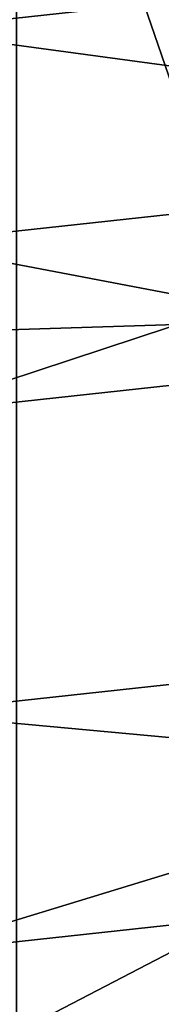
# Model space of a CAD drawing. Header units: millimetres. Extents: x -4.88 to 4.89, y -4.29 to 5.48.
# Tile 167 of 256: x 0.0066 to 0.01151, y -0.55097 to -0.51688. Entities that reach past the tile are written whole.
import ezdxf

# ---------------------------------------------------------------- set-up
doc = ezdxf.new("R2010")
doc.units = ezdxf.units.MM
doc.layers.get('0').update_dxf_attribs({"true_color": 0x5890e1})

msp = doc.modelspace()

# ---------------------------------------------------------------- meshes
at = {"color": 206, "true_color": 0x6c0888}
mesh = msp.add_polyface(dxfattribs=at)
corners = [(0.00648951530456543, -4.030397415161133, 63.11192321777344), (0.006489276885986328, 0.2801019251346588, 63.11192321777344), (0.02621603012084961, 0.2807217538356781, 63.11192321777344), (0.006489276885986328, 0.2801022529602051, 63.64631652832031), (0.02621603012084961, 0.2807220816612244, 63.64631652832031), (0.2895300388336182, -3.90453314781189, 63.62292098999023), (0.2968742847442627, -4.0212721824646, 63.11192321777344), (0.04586458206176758, 0.2825793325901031, 63.11192321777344), (0.04586482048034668, 0.2825796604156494, 63.64631652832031), (0.5714540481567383, -3.877883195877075, 63.62292098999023), (0.5861139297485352, -3.993930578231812, 63.11192321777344), (0.06535840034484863, 0.2856664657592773, 63.11192321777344), (0.06535840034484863, 0.2856667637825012, 63.64631652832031), (0.8511476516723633, -3.833584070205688, 63.62292098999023), (0.8730654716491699, -3.948482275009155, 63.11192321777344), (0.08461928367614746, 0.2899720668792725, 63.11192321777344), (0.08461928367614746, 0.2899720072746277, 63.64631652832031), (1.127508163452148, -3.77181077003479, 63.62292098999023), (1.156597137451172, -3.88510537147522, 63.11192321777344), (0.103571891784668, 0.2954781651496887, 63.11192321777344), (0.1035721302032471, 0.2954782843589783, 63.64631652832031), (0.1221413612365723, 0.3021639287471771, 63.64631652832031), (0.1221413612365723, 0.3021638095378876, 63.11192321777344), (0.1402542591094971, 0.3100021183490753, 63.64631652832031), (0.1402542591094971, 0.3100019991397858, 63.11192321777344), (0.1578400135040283, 0.3189620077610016, 63.64631652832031), (0.1578395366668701, 0.3189618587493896, 63.11192321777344), (0.174828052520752, 0.3290086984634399, 63.64631652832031), (0.174828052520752, 0.3290085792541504, 63.11192321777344), (0.1911506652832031, 0.3401019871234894, 63.64631271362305), (0.1911506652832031, 0.3401018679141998, 63.11192321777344), (0.2067456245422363, 0.352198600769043, 63.64631652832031), (0.2067456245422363, 0.3521984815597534, 63.11192321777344), (0.2215499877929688, 0.3652504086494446, 63.64631652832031), (0.2215499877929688, 0.365250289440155, 63.11192321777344), (0.2355067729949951, 0.3792060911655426, 63.64631652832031), (0.2355062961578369, 0.3792060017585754, 63.11192321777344), (0.248558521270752, 0.3940104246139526, 63.64631652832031), (0.2485580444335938, 0.3940103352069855, 63.11192321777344), (0.2606544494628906, 0.4096050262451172, 63.64631652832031), (0.2606544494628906, 0.4096049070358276, 63.11192321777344), (0.2717475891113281, 0.4259287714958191, 63.64631652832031), (0.2717475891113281, 0.4259286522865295, 63.11192321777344), (0.2817950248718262, 0.4429164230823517, 63.64631652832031), (0.2817947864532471, 0.4429164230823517, 63.11192321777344), (0.290755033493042, 0.4605017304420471, 63.64631652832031), (0.290755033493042, 0.4605016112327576, 63.11192321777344), (0.298593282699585, 0.4786148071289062, 63.64631652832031), (0.298593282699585, 0.4786147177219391, 63.11192321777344), (0.3052785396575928, 0.4971842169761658, 63.64631652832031), (0.3052785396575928, 0.4971841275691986, 63.11192321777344), (0.3107848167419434, 0.5161370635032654, 63.64631652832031), (0.3107848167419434, 0.5161369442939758, 63.11192321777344), (0.3150908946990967, 0.535398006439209, 63.64631652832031), (0.3150908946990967, 0.5353979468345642, 63.11192321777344), (0.3181779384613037, 0.5548912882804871, 63.64631652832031), (0.3181779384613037, 0.5548911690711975, 63.11192321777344), (0.3200352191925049, 0.5745400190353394, 63.64631652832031), (0.3200352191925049, 0.5745398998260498, 63.11192321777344), (0.3206551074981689, 0.5942666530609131, 63.64631652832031), (0.3206551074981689, 0.5942665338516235, 63.11192321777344)]
mesh.append_faces([[corners[k] for k in face] for face in [(1, 4, 2), (3, 5, 4), (2, 8, 7), (4, 9, 8), (7, 12, 11), (8, 13, 12), (11, 16, 15), (12, 17, 16), (15, 20, 19), (19, 21, 22), (22, 23, 24), (24, 25, 26), (26, 27, 28), (28, 29, 30), (30, 31, 32), (32, 33, 34), (34, 35, 36), (36, 37, 38), (38, 39, 40), (40, 41, 42), (42, 43, 44), (44, 45, 46), (46, 47, 48), (48, 49, 50), (50, 51, 52), (52, 53, 54), (54, 55, 56), (56, 57, 58), (58, 59, 60)]], dxfattribs={"vtx0": -1, "color": 206})
mesh.append_faces([[corners[k] for k in face] for face in [(0, 1, 2), (1, 3, 4), (6, 2, 7), (2, 4, 8), (10, 7, 11), (7, 8, 12), (14, 11, 15), (11, 12, 16), (18, 15, 19), (15, 16, 20), (19, 20, 21), (22, 21, 23), (24, 23, 25), (26, 25, 27), (28, 27, 29), (30, 29, 31), (32, 31, 33), (34, 33, 35), (36, 35, 37), (38, 37, 39), (40, 39, 41), (42, 41, 43), (44, 43, 45), (46, 45, 47), (48, 47, 49), (50, 49, 51), (52, 51, 53), (54, 53, 55), (56, 55, 57), (58, 57, 59)]], dxfattribs={"vtx2": -1, "color": 206})
mesh = msp.add_polyface(dxfattribs=at)
corners = [(0.00648951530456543, -4.030397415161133, 63.11192321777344), (0.02621603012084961, 0.2807217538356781, 63.11192321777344), (0.2968742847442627, -4.0212721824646, 63.11192321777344), (0.006489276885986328, 0.2801022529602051, 63.64631652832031), (0.00648951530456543, -3.913428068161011, 63.62292098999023), (0.2895300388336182, -3.90453314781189, 63.62292098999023), (0.04586458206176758, 0.2825793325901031, 63.11192321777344), (0.5861139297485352, -3.993930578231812, 63.11192321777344), (0.02621603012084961, 0.2807220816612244, 63.64631652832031), (0.5714540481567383, -3.877883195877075, 63.62292098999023), (0.06535840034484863, 0.2856664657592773, 63.11192321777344), (0.8730654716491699, -3.948482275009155, 63.11192321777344), (0.04586482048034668, 0.2825796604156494, 63.64631652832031), (0.8511476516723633, -3.833584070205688, 63.62292098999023), (0.08461928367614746, 0.2899720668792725, 63.11192321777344), (1.156597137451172, -3.88510537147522, 63.11192321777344), (0.06535840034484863, 0.2856667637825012, 63.64631652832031), (1.127508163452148, -3.77181077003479, 63.62292098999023), (0.103571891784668, 0.2954781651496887, 63.11192321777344), (1.435590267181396, -3.804050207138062, 63.11192321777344), (0.08461928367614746, 0.2899720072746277, 63.64631652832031), (1.399445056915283, -3.692806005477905, 63.62292098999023), (0.1221413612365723, 0.3021638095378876, 63.11192321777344), (1.708942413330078, -3.705637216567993, 63.11192321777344), (0.1035721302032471, 0.2954782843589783, 63.64631652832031), (1.66588306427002, -3.596881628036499, 63.62292098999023), (0.1402542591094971, 0.3100019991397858, 63.11192321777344), (1.975575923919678, -3.590254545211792, 63.11192321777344), (0.1221413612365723, 0.3021639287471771, 63.64631652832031), (1.925773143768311, -3.484417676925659, 63.62292098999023), (0.1578395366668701, 0.3189618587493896, 63.11192321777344), (2.234439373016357, -3.458357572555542, 63.11192321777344), (0.1402542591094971, 0.3100021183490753, 63.64631652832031), (2.178088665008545, -3.355855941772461, 63.62292098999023), (0.174828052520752, 0.3290085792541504, 63.11192321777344), (2.484509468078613, -3.310466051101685, 63.11192321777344), (0.1578400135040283, 0.3189620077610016, 63.64631652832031), (2.421834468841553, -3.211705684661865, 63.62292098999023), (2.513118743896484, -3.355547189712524, 63.11565399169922), (2.746199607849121, -3.176621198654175, 63.11360168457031), (2.756182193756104, -3.190360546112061, 63.11565399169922), (2.504018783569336, -3.34120774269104, 63.11360168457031), (2.73574161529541, -3.162226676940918, 63.11235046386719), (2.494484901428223, -3.326184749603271, 63.11235046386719), (2.724798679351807, -3.147165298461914, 63.11192321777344), (0.1911506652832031, 0.3401018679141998, 63.11192321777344), (0.174828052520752, 0.3290086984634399, 63.64631652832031), (2.656045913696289, -3.052535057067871, 63.62292098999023), (2.497044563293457, -3.330218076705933, 63.97383117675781), (2.73854923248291, -3.166091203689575, 63.97383117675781), (2.711048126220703, -3.128239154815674, 65.01727294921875), (2.836936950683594, -3.301510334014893, 63.18302154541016), (2.831644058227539, -3.294225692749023, 63.17399978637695), (3.070231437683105, -3.109158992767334, 63.17399978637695), (2.825966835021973, -3.28641152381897, 63.16547393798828), (3.064074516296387, -3.1017165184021, 63.16547393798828), (2.81989574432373, -3.278055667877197, 63.15747451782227), (3.057491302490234, -3.093758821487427, 63.15747451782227), (2.813424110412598, -3.269147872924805, 63.15002822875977), (3.050471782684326, -3.085274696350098, 63.15002822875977), (2.806541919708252, -3.259675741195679, 63.14316177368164), (3.043009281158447, -3.076253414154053, 63.14316177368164), (2.79924201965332, -3.249628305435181, 63.13690185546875), (3.035092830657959, -3.066684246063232, 63.13690185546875), (2.791515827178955, -3.238993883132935, 63.13127517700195), (3.026714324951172, -3.05655574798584, 63.13127517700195), (2.783355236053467, -3.227761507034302, 63.12630844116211), (3.017863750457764, -3.045857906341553, 63.12630844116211), (2.77475118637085, -3.215919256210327, 63.12203216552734), (3.008533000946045, -3.034579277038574, 63.12203216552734), (2.765696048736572, -3.203456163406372, 63.11847305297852), (2.998713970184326, -3.022709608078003, 63.11847305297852), (2.988395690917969, -3.010237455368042, 63.11565399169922), (2.977570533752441, -2.997151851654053, 63.11360168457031), (2.96622896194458, -2.983442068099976, 63.11235046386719), (2.954361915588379, -2.969097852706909, 63.11192321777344), (0.2067456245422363, 0.3521984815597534, 63.11192321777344), (0.1911506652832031, 0.3401019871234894, 63.64631271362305), (2.87980318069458, -2.878971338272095, 63.62292098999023), (2.969274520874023, -2.987123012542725, 63.97383117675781), (2.939451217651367, -2.951071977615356, 65.01727294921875), (2.876054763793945, -3.355351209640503, 65.22996520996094), (3.118392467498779, -3.167375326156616, 65.22996520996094), (0.2215499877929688, 0.365250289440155, 63.11192321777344), (3.172290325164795, -2.776968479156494, 63.11192321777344), (0.2067456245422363, 0.352198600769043, 63.64631652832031), (3.092219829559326, -2.691701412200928, 63.62292098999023), (0.2355062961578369, 0.3792060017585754, 63.11192321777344), (3.377725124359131, -2.571533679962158, 63.11192321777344), (0.2215499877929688, 0.3652504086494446, 63.64631652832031), (3.292458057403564, -2.491462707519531, 63.62292098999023), (0.2485580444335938, 0.3940103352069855, 63.11192321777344), (3.569855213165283, -2.353605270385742, 63.11192321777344), (0.2355067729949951, 0.3792060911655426, 63.64631652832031), (3.479729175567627, -2.279045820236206, 63.62292098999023), (0.2606544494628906, 0.4096049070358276, 63.11192321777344), (3.747922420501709, -2.124042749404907, 63.11192321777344)]
mesh.append_faces([[corners[k] for k in face] for face in [(0, 1, 2), (2, 6, 7), (7, 10, 11), (11, 14, 15), (15, 18, 19), (19, 22, 23), (23, 26, 27), (27, 30, 31), (31, 34, 35), (38, 39, 40), (41, 42, 39), (43, 44, 42), (35, 45, 44), (37, 49, 47), (48, 50, 49), (70, 72, 71), (40, 73, 72), (39, 74, 73), (42, 75, 74), (44, 76, 75), (47, 79, 78), (49, 80, 79), (50, 82, 80), (75, 83, 84), (84, 87, 88), (88, 91, 92), (92, 95, 96)]], dxfattribs={"vtx0": -1, "color": 206})
mesh.append_faces([[corners[k] for k in face] for face in [(3, 4, 5), (8, 5, 9), (12, 9, 13), (16, 13, 17), (20, 17, 21), (24, 21, 25), (28, 25, 29), (32, 29, 33), (36, 33, 37), (46, 37, 47), (37, 48, 49), (51, 52, 53), (52, 54, 55), (54, 56, 57), (56, 58, 59), (58, 60, 61), (60, 62, 63), (62, 64, 65), (64, 66, 67), (66, 68, 69), (68, 70, 71), (70, 40, 72), (40, 39, 73), (39, 42, 74), (42, 44, 75), (77, 47, 78), (47, 49, 79), (49, 50, 80), (50, 81, 82), (85, 78, 86), (89, 86, 90), (93, 90, 94)]], dxfattribs={"vtx2": -1, "color": 206})
mesh = msp.add_polyface(dxfattribs=at)
corners = [(0.05041313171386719, -0.0129440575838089, -8.298449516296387), (0.7102479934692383, -0.23077392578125, -8.280877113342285), (0.04950094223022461, -0.0160839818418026, -8.298449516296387), (0.7286782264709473, -0.236762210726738, -7.897031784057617), (0.04950094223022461, -0.01608395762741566, -7.897032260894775), (0.0483933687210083, -0.01916040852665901, -7.897032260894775), (0.6943563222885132, -0.2749152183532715, -8.280877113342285), (0.0483933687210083, -0.01916043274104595, -8.298449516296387), (0.7123739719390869, -0.2820489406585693, -7.897031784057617), (0.04709482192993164, -0.02216123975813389, -7.897032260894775), (0.6757241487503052, -0.3179717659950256, -8.280877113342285), (0.04709476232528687, -0.02216126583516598, -8.298449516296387), (0.6932584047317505, -0.3262227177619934, -7.897031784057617), (0.04561036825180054, -0.02507463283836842, -7.897032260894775), (0.6544250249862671, -0.3597733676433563, -8.280877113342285), (0.04561036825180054, -0.02507464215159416, -8.298449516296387), (0.671406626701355, -0.369109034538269, -7.897031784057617), (0.04394596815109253, -0.02788903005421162, -7.897032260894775), (0.6305434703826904, -0.4001550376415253, -8.280877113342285), (0.04394590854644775, -0.02788905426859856, -8.298449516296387), (0.6469053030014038, -0.410538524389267, -7.897031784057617), (0.04210799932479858, -0.0305933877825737, -7.897032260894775), (0.6041730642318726, -0.4389578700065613, -8.280877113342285), (0.04210793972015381, -0.03059341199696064, -8.298449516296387), (0.6198505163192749, -0.450348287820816, -7.897031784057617), (0.04010403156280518, -0.03317699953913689, -7.897032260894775), (0.5754187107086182, -0.4760279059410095, -8.280877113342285), (0.0401039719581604, -0.03317702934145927, -8.298449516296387), (0.5903500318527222, -0.4883802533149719, -7.897031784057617), (0.03794169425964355, -0.03562969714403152, -7.897032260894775), (0.5443930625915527, -0.5112194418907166, -8.280877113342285), (0.03794163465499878, -0.03562972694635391, -8.298449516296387), (0.5585194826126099, -0.5244849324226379, -7.897031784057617), (0.03562963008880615, -0.03794179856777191, -7.897032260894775), (0.5112191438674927, -0.5443934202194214, -8.280877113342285), (0.03562963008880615, -0.037941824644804, -8.298449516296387), (0.5244847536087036, -0.558519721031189, -7.897031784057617), (0.0331769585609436, -0.04010411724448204, -7.897032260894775), (0.4760276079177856, -0.5754188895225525, -8.280877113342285), (0.0331769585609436, -0.04010414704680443, -8.298449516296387), (0.488379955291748, -0.5903502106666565, -7.897031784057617), (0.03059333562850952, -0.04210815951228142, -7.897032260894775), (0.438957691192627, -0.6041731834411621, -8.280877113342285), (0.03059333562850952, -0.04210818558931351, -8.298449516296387), (0.4503481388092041, -0.6198508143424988, -7.897031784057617), (0.02788901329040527, -0.0439460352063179, -7.897032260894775), (0.4105384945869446, -0.6469054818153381, -7.897031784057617), (0.4001548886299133, -0.6305436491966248, -8.280876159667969), (0.02788901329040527, -0.04394606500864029, -8.298449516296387), (0.02507460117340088, -0.04561049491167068, -7.897032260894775), (0.3691088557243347, -0.6714068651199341, -7.897031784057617), (0.3597731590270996, -0.6544253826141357, -8.280876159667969), (0.02507460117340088, -0.04561052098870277, -8.298449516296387), (0.02216118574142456, -0.04709498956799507, -7.897032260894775), (0.3262224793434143, -0.6932585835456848, -7.897031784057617), (0.3179715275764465, -0.6757243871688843, -8.280876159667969), (0.02216118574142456, -0.04709501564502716, -8.298449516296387), (0.01916038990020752, -0.04839355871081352, -7.897032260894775), (0.2820486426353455, -0.7123743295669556, -7.897031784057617), (0.2749149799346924, -0.6943565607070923, -8.280876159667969), (0.01916033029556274, -0.04839358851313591, -8.298449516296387), (0.01608389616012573, -0.04950115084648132, -7.897032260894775), (0.2367621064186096, -0.7286784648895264, -7.897031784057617), (0.2307737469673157, -0.7102483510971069, -8.280876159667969), (0.01608389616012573, -0.04950117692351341, -8.298449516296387), (0.01294398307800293, -0.05041342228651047, -7.897032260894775), (0.1905408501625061, -0.7421069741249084, -7.897031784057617), (0.1857215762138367, -0.7233372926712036, -8.280876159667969), (0.01294398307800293, -0.05041341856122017, -8.298449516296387), (0.009752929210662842, -0.05112667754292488, -7.897032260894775), (0.1435671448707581, -0.7526068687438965, -7.897031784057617), (0.1399359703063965, -0.7335715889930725, -8.280876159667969), (0.009752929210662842, -0.05112673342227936, -8.298449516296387), (0.006523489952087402, -0.05163812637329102, -7.897032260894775), (0.09602731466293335, -0.7601364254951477, -7.897031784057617), (0.09359854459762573, -0.7409106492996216, -8.280876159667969), (0.006523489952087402, -0.05163818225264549, -8.298449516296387), (0.003268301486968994, -0.05194587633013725, -7.897032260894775), (0.04689204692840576, -0.7453257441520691, -8.280876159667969), (0.003268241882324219, -0.05194593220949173, -8.298449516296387), (0.04810881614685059, -0.764665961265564, -7.897031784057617), (1.192092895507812e-07, -0.05204856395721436, -7.897032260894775), (5.960464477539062e-08, -0.7467994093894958, -8.280876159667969), (5.960464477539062e-08, -0.05204861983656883, -8.298449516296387)]
mesh.append_faces([[corners[k] for k in face] for face in [(0, 1, 2), (2, 6, 7), (7, 10, 11), (11, 14, 15), (15, 18, 19), (19, 22, 23), (23, 26, 27), (27, 30, 31), (31, 34, 35), (35, 38, 39), (39, 42, 43), (44, 45, 46), (43, 47, 48), (46, 49, 50), (48, 51, 52), (50, 53, 54), (52, 55, 56), (54, 57, 58), (56, 59, 60), (58, 61, 62), (60, 63, 64), (62, 65, 66), (64, 67, 68), (66, 69, 70), (68, 71, 72), (70, 73, 74), (72, 75, 76), (76, 78, 79), (79, 82, 83)]], dxfattribs={"vtx0": -1, "color": 206})
mesh.append_faces([[corners[k] for k in face] for face in [(3, 4, 5), (8, 5, 9), (12, 9, 13), (16, 13, 17), (20, 17, 21), (24, 21, 25), (28, 25, 29), (32, 29, 33), (36, 33, 37), (40, 37, 41), (44, 41, 45), (43, 42, 47), (46, 45, 49), (48, 47, 51), (50, 49, 53), (52, 51, 55), (54, 53, 57), (56, 55, 59), (58, 57, 61), (60, 59, 63), (62, 61, 65), (64, 63, 67), (66, 65, 69), (68, 67, 71), (70, 69, 73), (72, 71, 75), (74, 73, 77), (76, 75, 78), (80, 77, 81), (79, 78, 82)]], dxfattribs={"vtx2": -1, "color": 206})
mesh = msp.add_polyface(dxfattribs=at)
corners = [(0.1972067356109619, -0.7680689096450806, -7.931249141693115), (0.1482478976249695, -0.7771441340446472, -7.925655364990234), (0.1485897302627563, -0.7789360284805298, -7.931249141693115), (0.1967530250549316, -0.7663020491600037, -7.925655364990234), (0.1478844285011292, -0.7752388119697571, -7.920496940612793), (0.1962707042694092, -0.7644232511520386, -7.920496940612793), (0.1474988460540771, -0.7732177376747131, -7.915794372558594), (0.1957589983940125, -0.7624303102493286, -7.915794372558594), (0.1470908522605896, -0.7710785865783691, -7.911568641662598), (0.1952173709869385, -0.7603210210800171, -7.911568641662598), (0.146659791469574, -0.7688190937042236, -7.907838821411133), (0.1946454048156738, -0.7580930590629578, -7.907838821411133), (0.1462053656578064, -0.7664370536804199, -7.904626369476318), (0.1940422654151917, -0.7557442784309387, -7.904626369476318), (0.1457272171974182, -0.7639299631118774, -7.901950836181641), (0.1934075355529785, -0.7532721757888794, -7.901950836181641), (0.1452246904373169, -0.7612957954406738, -7.899833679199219), (0.1927406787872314, -0.7506747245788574, -7.899833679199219), (0.1446974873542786, -0.7585320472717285, -7.898294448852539), (0.1920409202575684, -0.7479495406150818, -7.898294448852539), (0.144145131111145, -0.75563645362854, -7.897353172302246), (0.1913078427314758, -0.7450944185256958, -7.897353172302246), (0.1435671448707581, -0.7526068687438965, -7.897031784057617), (0.1857215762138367, -0.7233372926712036, -8.280876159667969), (0.1442933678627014, -0.7564139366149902, -8.544468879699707), (0.1399359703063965, -0.7335715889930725, -8.280876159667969), (0.1915046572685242, -0.7458609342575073, -8.544468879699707), (0.1428408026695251, -0.7487998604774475, -10.83539867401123), (0.1895768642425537, -0.7383531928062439, -10.83539867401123), (0.151555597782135, -0.7944846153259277, -10.99516296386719), (0.09838420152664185, -0.7787929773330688, -7.911568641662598), (0.09809589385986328, -0.7765108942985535, -7.907838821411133), (0.09779196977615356, -0.7741049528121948, -7.904626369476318), (0.09747207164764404, -0.7715728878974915, -7.901950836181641), (0.09713596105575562, -0.7689122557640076, -7.899833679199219), (0.0967833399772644, -0.7661208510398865, -7.898294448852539), (0.09641391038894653, -0.7631963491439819, -7.897353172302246), (0.09602731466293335, -0.7601364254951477, -7.897031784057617), (0.09651303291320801, -0.7639815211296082, -8.544468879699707), (0.09359854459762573, -0.7409106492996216, -8.280876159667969), (0.09554147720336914, -0.7562913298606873, -10.83539867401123), (0.1013704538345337, -0.8024331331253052, -10.99516296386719), (0.04883259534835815, -0.7761706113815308, -7.901950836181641), (0.04866421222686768, -0.7734941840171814, -7.899833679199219), (0.04848754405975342, -0.770686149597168, -7.898294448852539), (0.04830247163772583, -0.767744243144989, -7.897353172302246), (0.04810881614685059, -0.764665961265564, -7.897031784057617), (0.003268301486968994, -0.05194587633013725, -7.897032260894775), (0.04835218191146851, -0.7685340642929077, -8.544468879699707), (0.04689204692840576, -0.7453257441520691, -8.280876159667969), (0.04786539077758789, -0.7607980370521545, -10.83539867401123), (0.05078566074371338, -0.8072147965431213, -10.99516296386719), (1.192092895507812e-07, -0.7750235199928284, -7.899833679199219), (1.192092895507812e-07, -0.7722099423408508, -7.898294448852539), (1.192092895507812e-07, -0.7692621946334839, -7.897353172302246), (1.192092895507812e-07, -0.7661779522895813, -7.897031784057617), (1.192092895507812e-07, -0.05204856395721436, -7.897032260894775), (5.960464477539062e-08, -0.7700536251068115, -8.544468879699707), (5.960464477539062e-08, -0.7467994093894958, -8.280876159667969), (0, -0.7623022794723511, -10.83539867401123)]
mesh.append_faces([[corners[k] for k in face] for face in [(0, 1, 2), (3, 4, 1), (5, 6, 4), (7, 8, 6), (9, 10, 8), (11, 12, 10), (13, 14, 12), (15, 16, 14), (17, 18, 16), (19, 20, 18), (21, 22, 20), (23, 24, 25), (26, 27, 24), (28, 29, 27), (10, 32, 31), (12, 33, 32), (14, 34, 33), (16, 35, 34), (18, 36, 35), (20, 37, 36), (25, 38, 39), (24, 40, 38), (27, 41, 40), (33, 43, 42), (34, 44, 43), (35, 45, 44), (36, 46, 45), (37, 47, 46), (39, 48, 49), (38, 50, 48), (40, 51, 50), (43, 53, 52), (44, 54, 53), (45, 55, 54), (46, 56, 55), (49, 57, 58), (48, 59, 57)]], dxfattribs={"vtx0": -1, "color": 206})
mesh.append_faces([[corners[k] for k in face] for face in [(6, 8, 30), (8, 10, 31), (10, 12, 32), (12, 14, 33), (14, 16, 34), (16, 18, 35), (18, 20, 36), (20, 22, 37), (25, 24, 38), (24, 27, 40), (32, 33, 42), (33, 34, 43), (34, 35, 44), (35, 36, 45), (36, 37, 46), (39, 38, 48), (38, 40, 50), (42, 43, 52), (43, 44, 53), (44, 45, 54), (45, 46, 55), (49, 48, 57), (48, 50, 59)]], dxfattribs={"vtx2": -1, "color": 206})
at = {"color": 213, "true_color": 0xc458e1}
mesh = msp.add_polyface(dxfattribs=at)
corners = [(0.2187423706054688, -0.5524775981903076, -9.400459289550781), (0.1784298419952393, -0.4506598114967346, -9.391846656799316), (0.1497805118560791, -0.4609742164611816, -9.391846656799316), (0.1836203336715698, -0.5651223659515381, -9.400459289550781), (0.1588457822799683, -0.401196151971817, -9.753114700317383), (0.1943013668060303, -0.4907464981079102, -9.78031063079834), (0.1631036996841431, -0.5019784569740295, -9.78031063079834), (0.1928372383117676, -0.5934886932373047, -9.807680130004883), (0.2168004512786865, -0.6672401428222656, -9.410802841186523), (0.1477737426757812, -0.575536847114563, -9.400459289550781), (0.1205402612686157, -0.4694694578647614, -9.391846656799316), (0.1333410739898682, -0.4103784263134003, -9.753114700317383), (0.1312624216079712, -0.5112292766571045, -9.78031063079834), (0.1073100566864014, -0.4179412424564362, -9.753114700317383), (0.15519118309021, -0.6044259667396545, -9.807679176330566), (0.09082400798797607, -0.4761118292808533, -9.391846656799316), (0.1113436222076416, -0.5836799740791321, -9.400459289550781), (0.09890294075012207, -0.518462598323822, -9.78031063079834), (0.08085548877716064, -0.4238545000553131, -9.753114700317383), (0.1169326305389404, -0.6129778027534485, -9.807679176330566), (0.06074953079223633, -0.4808752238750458, -9.391846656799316), (0.07447433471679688, -0.5895195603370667, -9.400459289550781), (0.06615328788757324, -0.5236496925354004, -9.78031063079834), (0.05408191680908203, -0.4280950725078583, -9.753114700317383), (0.07821273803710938, -0.6191105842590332, -9.807680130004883), (0.03043532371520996, -0.483740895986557, -9.391846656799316), (0.03731119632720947, -0.5930325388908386, -9.400459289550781), (0.03314244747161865, -0.5267701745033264, -9.78031063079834), (0.02709484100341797, -0.4306460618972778, -9.753114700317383), (0.0391840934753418, -0.6227998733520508, -9.807680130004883), (7.152557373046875e-07, -0.4846972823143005, -9.391846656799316), (7.152557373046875e-07, -0.5942050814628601, -9.400459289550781), (8.344650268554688e-07, -0.3729406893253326, -9.384832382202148), (8.344650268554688e-07, -0.5278117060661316, -9.78031063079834), (8.344650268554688e-07, -0.4314976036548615, -9.753114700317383), (8.344650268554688e-07, -0.6240313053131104, -9.807680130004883)]
mesh.append_faces([[corners[k] for k in face] for face in [(0, 2, 3), (5, 7, 6), (3, 10, 9), (11, 12, 13), (6, 14, 12), (9, 15, 16), (13, 17, 18), (12, 19, 17), (16, 20, 21), (18, 22, 23), (17, 24, 22), (21, 25, 26), (23, 27, 28), (22, 29, 27), (26, 30, 31), (25, 32, 30), (28, 33, 34), (27, 35, 33)]], dxfattribs={"vtx0": -1, "color": 213})
mesh.append_faces([[corners[k] for k in face] for face in [(0, 1, 2), (4, 5, 6), (8, 3, 9), (3, 2, 10), (11, 6, 12), (6, 7, 14), (9, 10, 15), (13, 12, 17), (12, 14, 19), (16, 15, 20), (18, 17, 22), (17, 19, 24), (21, 20, 25), (23, 22, 27), (22, 24, 29), (26, 25, 30), (28, 27, 33), (27, 29, 35)]], dxfattribs={"vtx2": -1, "color": 213})
at = {"color": 18, "true_color": 0x000000}
mesh = msp.add_polyface(dxfattribs=at)
corners = [(0.09404623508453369, -0.5003738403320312, -14.05841636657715), (0.00264325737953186, -0.5103152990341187, -14.05841636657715), (0.002643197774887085, -0.5305340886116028, -14.37745571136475), (0.09765246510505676, -0.5202004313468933, -14.37745571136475), (0.00264313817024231, -0.5492230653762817, -14.68737602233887), (0.1009857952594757, -0.5385268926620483, -14.68737602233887), (0.002643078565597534, -0.5648524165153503, -14.97905540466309), (0.103773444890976, -0.5538530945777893, -14.97905540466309), (0.002643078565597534, -0.5774222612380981, -15.25249671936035), (0.1060154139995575, -0.566179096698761, -15.25249671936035), (0.002643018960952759, -0.5869325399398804, -15.50769805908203), (0.1077116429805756, -0.5755047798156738, -15.50769805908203), (0.002642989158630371, -0.5933830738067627, -15.74465942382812), (0.1088621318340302, -0.5818303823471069, -15.74465942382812), (0.002642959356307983, -0.596774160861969, -15.96338272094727), (0.109466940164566, -0.5851556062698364, -15.96338272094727), (0.002642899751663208, -0.5971055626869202, -16.16386413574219), (0.1095260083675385, -0.5854805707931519, -16.16386413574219), (0.002642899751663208, -0.5943774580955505, -16.34610748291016), (0.1090393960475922, -0.5828053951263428, -16.34610748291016), (0.002642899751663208, -0.5878408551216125, -16.5080394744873), (0.1078734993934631, -0.576395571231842, -16.5080394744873), (0.00264286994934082, -0.5767470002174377, -16.6475887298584), (0.1058947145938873, -0.5655168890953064, -16.6475887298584), (0.00264286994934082, -0.5610958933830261, -16.76475715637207), (0.1031031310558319, -0.5501694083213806, -16.76475715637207), (0.002642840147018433, -0.5408874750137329, -16.85954284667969), (0.0994986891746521, -0.5303530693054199, -16.85954284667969), (0.002642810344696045, -0.5172450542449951, -16.93505477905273), (0.09528174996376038, -0.5071693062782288, -16.93505477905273), (0.002642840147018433, -0.4912918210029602, -16.99439811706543), (0.09065264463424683, -0.4817195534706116, -16.99439811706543), (0.002641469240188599, -0.5159499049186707, -25.6685619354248), (0.0950491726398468, -0.5058996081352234, -25.6685619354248), (0.08637544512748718, -0.4582132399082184, -25.64297103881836), (0.002641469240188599, -0.5539472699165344, -25.69252014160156), (0.1018264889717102, -0.5431599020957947, -25.69252014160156), (0.002641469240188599, -0.5764606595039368, -25.71652412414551), (0.1058420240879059, -0.565236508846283, -25.71652412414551), (0.002641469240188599, -0.5834901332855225, -25.74057579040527), (0.1070958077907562, -0.5721295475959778, -25.74057769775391), (0.002641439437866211, -0.5750354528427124, -25.76467704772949), (0.1055878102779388, -0.5638389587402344, -25.76467704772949), (0.002641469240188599, -0.5543313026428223, -25.7877025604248), (0.1018949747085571, -0.5435364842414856, -25.78770446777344), (0.002641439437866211, -0.5246121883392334, -25.80853271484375), (0.0965941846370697, -0.5143938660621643, -25.80853271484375), (0.002641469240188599, -0.4858779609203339, -25.82716178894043)]
mesh.append_faces([[corners[k] for k in face] for face in [(0, 1, 2), (2, 3, 0), (4, 5, 3), (3, 2, 4), (5, 4, 6), (6, 7, 5), (8, 9, 7), (7, 6, 8), (9, 8, 10), (10, 11, 9), (11, 10, 12), (13, 12, 14), (15, 14, 16), (17, 16, 18), (19, 18, 20), (21, 20, 22), (22, 23, 21), (24, 25, 23), (23, 22, 24), (25, 24, 26), (26, 27, 25), (28, 29, 27), (27, 26, 28), (29, 28, 30), (30, 31, 29), (32, 33, 34), (35, 36, 33), (33, 32, 35), (36, 35, 37), (37, 38, 36), (39, 40, 38), (38, 37, 39), (40, 39, 41), (41, 42, 40), (43, 44, 42), (42, 41, 43), (44, 43, 45), (45, 46, 44), (46, 45, 47)]], dxfattribs={"vtx2": -1, "color": 18})
mesh = msp.add_polyface(dxfattribs=at)
corners = [(0.1819703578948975, -0.4713066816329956, -14.05841636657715), (0.09404623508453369, -0.5003738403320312, -14.05841636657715), (0.09765246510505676, -0.5202004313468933, -14.37745571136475), (0.1890455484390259, -0.4899864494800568, -14.37745571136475), (0.1009857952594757, -0.5385268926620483, -14.68737602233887), (0.1955854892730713, -0.5072529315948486, -14.68737602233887), (0.103773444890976, -0.5538530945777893, -14.97905540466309), (0.2010547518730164, -0.5216925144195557, -14.97905540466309), (0.1060154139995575, -0.566179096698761, -15.25249671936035), (0.2054533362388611, -0.5333055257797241, -15.25249671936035), (0.1077116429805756, -0.5755047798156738, -15.50769805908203), (0.2087813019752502, -0.5420918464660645, -15.50769805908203), (0.002642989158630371, -0.5933830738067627, -15.74465942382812), (0.1088621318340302, -0.5818303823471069, -15.74465942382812), (0.2110385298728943, -0.5480514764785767, -15.74465942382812), (0.109466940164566, -0.5851556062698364, -15.96338272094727), (0.002642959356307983, -0.596774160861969, -15.96338272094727), (0.002642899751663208, -0.5971055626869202, -16.16386413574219), (0.1095260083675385, -0.5854805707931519, -16.16386413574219), (0.2122251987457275, -0.5511844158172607, -15.96338272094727), (0.2123410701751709, -0.5514906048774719, -16.16386413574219), (0.1090393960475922, -0.5828053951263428, -16.34610748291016), (0.002642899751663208, -0.5943774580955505, -16.34610748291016), (0.002642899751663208, -0.5878408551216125, -16.5080394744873), (0.1078734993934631, -0.576395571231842, -16.5080394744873), (0.2113863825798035, -0.5489702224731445, -16.34610748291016), (0.2090990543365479, -0.542931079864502, -16.5080394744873), (0.1058947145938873, -0.5655168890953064, -16.6475887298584), (0.2052167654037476, -0.5326817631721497, -16.6475887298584), (0.1031031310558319, -0.5501694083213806, -16.76475715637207), (0.199739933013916, -0.5182219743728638, -16.76475715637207), (0.0994986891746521, -0.5303530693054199, -16.85954284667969), (0.1926681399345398, -0.4995518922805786, -16.85954284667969), (0.09528174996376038, -0.5071693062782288, -16.93505477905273), (0.1843947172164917, -0.4777091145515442, -16.93505477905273), (0.1018264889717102, -0.5431599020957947, -25.69252014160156), (0.1972364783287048, -0.5116183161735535, -25.69252014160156), (0.1839398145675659, -0.4765132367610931, -25.6685619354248), (0.0950491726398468, -0.5058996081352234, -25.6685619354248), (0.1058420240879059, -0.565236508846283, -25.71652412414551), (0.2051147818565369, -0.5324180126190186, -25.71652412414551), (0.1070958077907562, -0.5721295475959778, -25.74057769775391), (0.2075745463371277, -0.538912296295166, -25.74057579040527), (0.1055878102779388, -0.5638389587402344, -25.76467704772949), (0.2046160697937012, -0.5311012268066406, -25.76467704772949), (0.1018949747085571, -0.5435364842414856, -25.78770446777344), (0.1973708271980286, -0.5119730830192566, -25.7877025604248), (0.0965941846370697, -0.5143938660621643, -25.80853271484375), (0.1869710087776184, -0.4845161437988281, -25.80853271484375)]
mesh.append_faces([[corners[k] for k in face] for face in [(0, 1, 2), (2, 3, 0), (4, 5, 3), (3, 2, 4), (5, 4, 6), (6, 7, 5), (8, 9, 7), (7, 6, 8), (9, 8, 10), (10, 11, 9), (12, 13, 10), (11, 10, 13), (14, 13, 15), (16, 15, 13), (17, 18, 15), (19, 15, 18), (20, 18, 21), (22, 21, 18), (23, 24, 21), (25, 21, 24), (26, 24, 27), (27, 28, 26), (29, 30, 28), (28, 27, 29), (30, 29, 31), (31, 32, 30), (33, 34, 32), (32, 31, 33), (35, 36, 37), (37, 38, 35), (36, 35, 39), (39, 40, 36), (41, 42, 40), (40, 39, 41), (42, 41, 43), (43, 44, 42), (45, 46, 44), (44, 43, 45), (46, 45, 47), (47, 48, 46)]], dxfattribs={"vtx2": -1, "color": 18})

doc.saveas('drawing.dxf')
